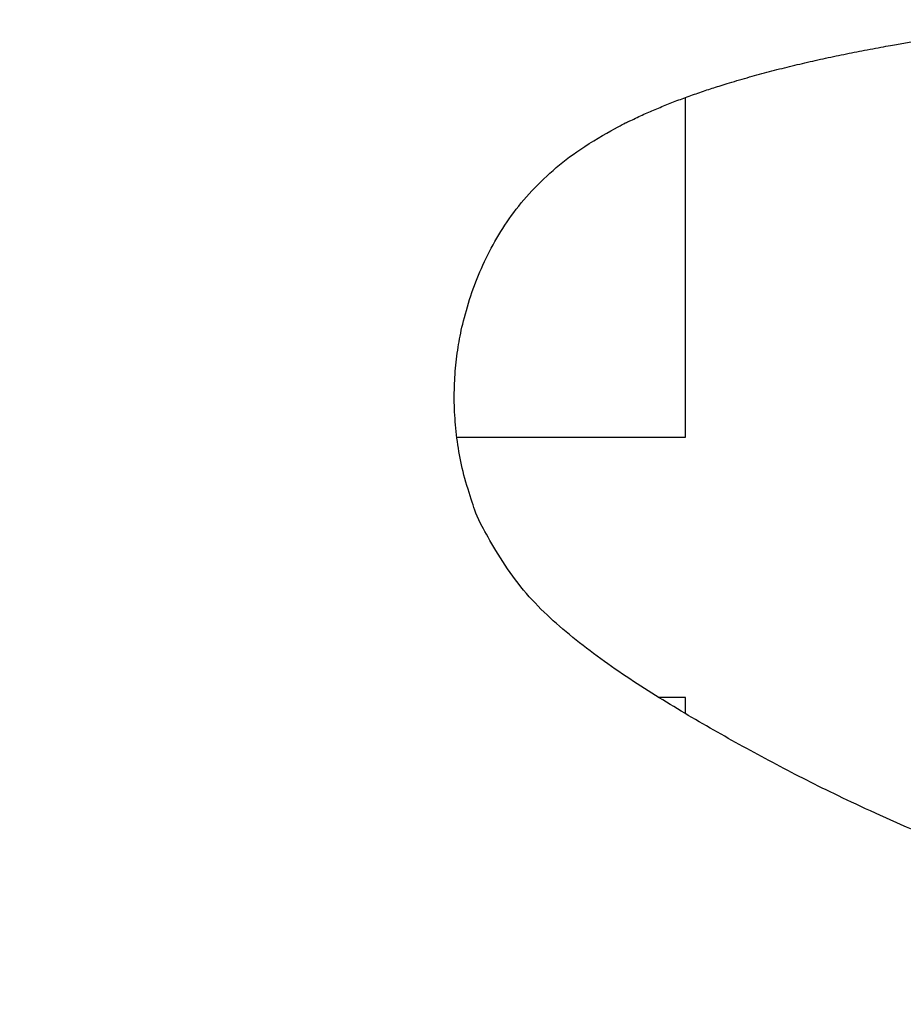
# Model space of a CAD drawing. Header units: inches. Extents: x 36 to 1719, y -84 to 1122.
# Tile 183 of 256: x 779.011 to 779.683, y 460.37 to 461.119. Entities that reach past the tile are written whole.
import ezdxf

# ---------------------------------------------------------------- set-up
doc = ezdxf.new("R2010")
doc.units = ezdxf.units.IN
doc.header["$LTSCALE"] = 48
doc.header["$MEASUREMENT"] = 0
doc.layers.add('Visible (ANSI)', color=7, linetype='Continuous', lineweight=30)

msp = doc.modelspace()

# ---------------------------------------------------------------- linework, layer by layer
at = {"layer": 'Visible (ANSI)'}
for p, q in [((779.51759, 460.80156), (779.51759, 461.06027)), ((779.34342, 460.80156), (779.51759, 460.80156)), ((779.51759, 460.60344), (779.49701, 460.60344)), ((779.51759, 460.59096), (779.51759, 460.60344))]:
    msp.add_line(p, q, dxfattribs=at)
msp.add_open_spline([(776.72645, 456.70806), (777.05013, 456.46488), (777.31325, 456.0037), (778.6151, 455.50336), (779.4768, 455.37586), (780.48835, 455.44306), (781.16379, 455.75353), (781.91253, 456.19347), (782.38763, 457.05768), (782.48734, 457.51525), (782.5277, 457.94439), (782.45283, 458.71856), (781.9299, 459.48021), (781.47055, 459.75537), (781.15615, 459.96538), (780.42336, 460.21364), (780.0897, 460.34896), (779.66961, 460.50178), (779.53778, 460.5787), (779.36571, 460.67885), (779.33136, 460.8217), (779.35066, 460.92327), (779.41195, 461.02637), (779.58484, 461.0901), (779.82531, 461.12539), (780.00494, 461.12308), (780.43433, 461.02218), (780.89592, 460.80302), (781.15773, 460.55876), (781.35896, 460.33802), (781.46753, 460.23143)], degree=4, knots=[0, 0, 0, 0, 0, 0.107991, 0.154721, 0.201249, 0.247092, 0.294045, 0.337268, 0.377117, 0.415859, 0.454911, 0.494638, 0.534662, 0.574373, 0.610521, 0.645386, 0.677292, 0.703632, 0.725706, 0.744086, 0.761302, 0.778538, 0.797356, 0.818035, 0.842792, 0.870677, 0.899937, 0.930619, 1, 1, 1, 1, 1], dxfattribs=at)

doc.saveas('drawing.dxf')
